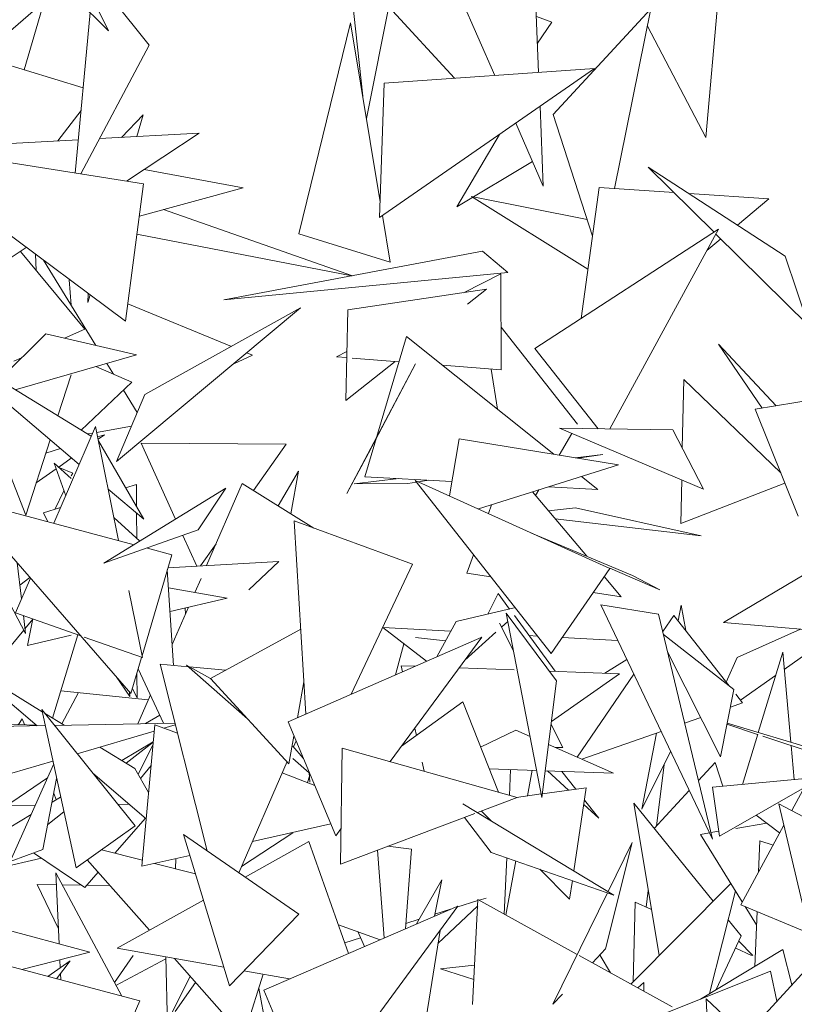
# Model space of a CAD drawing. Header units: metres. Extents: x -14.5 to 13.2, y -19 to 3.3.
# Tile 194 of 210: x 11.975 to 12.1, y 2.582 to 2.74. Entities that reach past the tile are written whole.
import ezdxf

# ---------------------------------------------------------------- set-up
doc = ezdxf.new("R2010")
doc.units = ezdxf.units.M
doc.layers.add('G-IMPT', color=7, linetype='Continuous', lineweight=5)
doc.layers.add('L-PLNT', color=7, linetype='Continuous', lineweight=5, true_color=0x005900)

# ---------------------------------------------------------------- blocks, each defined once
blk = doc.blocks.new('ÁRVORES ORNAMENTAIS - Pequeno e Médio Porte - Ipê-roxo-2870950-CORTE_CALÇADA')
at = {"layer": 'G-IMPT', "color": 253, "true_color": 0xaaaaaa}
for p, q in [((8.29921, 2.76509), (8.29103, 2.72437)), ((8.28674, 2.76219), (8.29043, 2.72798)), ((8.31757, 2.76285), (8.31883, 2.73183)), ((8.30298, 2.75137), (8.31174, 2.73135)), ((8.21709, 2.72424), (8.24487, 2.74834)), ((8.25596, 2.73625), (8.24701, 2.7474)), ((8.34809, 2.74744), (8.34583, 2.72135)), ((8.24943, 2.73852), (8.24203, 2.74588)), ((8.23905, 2.74329), (8.23582, 2.73226)), ((8.24645, 2.74147), (8.24404, 2.7156)), ((8.24943, 2.73852), (8.24747, 2.74244)), ((8.30523, 2.7309), (8.29465, 2.74239)), ((8.32116, 2.72504), (8.33694, 2.74211)), ((8.33105, 2.71308), (8.33694, 2.74211)), ((8.32094, 2.73993), (8.31846, 2.74087)), ((8.31863, 2.73653), (8.32094, 2.73993)), ((8.28011, 2.70579), (8.28847, 2.73982)), ((8.29325, 2.71094), (8.28847, 2.73982)), ((8.33637, 2.73931), (8.34583, 2.72135)), ((8.25596, 2.73625), (8.24496, 2.71545)), ((8.24532, 2.72935), (8.2288, 2.7344)), ((8.29317, 2.70842), (8.32782, 2.73245)), ((8.2939, 2.73012), (8.32782, 2.73245)), ((8.2939, 2.73012), (8.29317, 2.70842)), ((8.24124, 2.72079), (8.24498, 2.72568)), ((8.31905, 2.72637), (8.31957, 2.71346)), ((8.255, 2.72497), (8.25153, 2.72135)), ((8.255, 2.72497), (8.25397, 2.72149)), ((8.32753, 2.70543), (8.32116, 2.72504)), ((8.31512, 2.72364), (8.31957, 2.71346)), ((8.2288, 2.72012), (8.24454, 2.72097)), ((8.24798, 2.72116), (8.26403, 2.72203)), ((8.25231, 2.71428), (8.26403, 2.72203)), ((8.31252, 2.72184), (8.30563, 2.71013)), ((8.25216, 2.69173), (8.21337, 2.72048)), ((8.25507, 2.71384), (8.21337, 2.72048)), ((8.25517, 2.71617), (8.27114, 2.7132)), ((8.30563, 2.71013), (8.31783, 2.71745)), ((8.34713, 2.70607), (8.33651, 2.71656)), ((8.35863, 2.70221), (8.33651, 2.71656)), ((8.25216, 2.69173), (8.25507, 2.71384)), ((8.27114, 2.7132), (8.25439, 2.70865)), ((8.3286, 2.71324), (8.32569, 2.69214)), ((8.3286, 2.71324), (8.34068, 2.71244)), ((8.32665, 2.70811), (8.30801, 2.71182)), ((8.32679, 2.70009), (8.30801, 2.71182)), ((8.34311, 2.71228), (8.35599, 2.71142)), ((8.35599, 2.71142), (8.35093, 2.7072)), ((8.25827, 2.70971), (8.28877, 2.69904)), ((8.29486, 2.7012), (8.29362, 2.70874)), ((8.3182, 2.68727), (8.34787, 2.70655)), ((8.33032, 2.67433), (8.34787, 2.70655)), ((8.254, 2.70575), (8.28868, 2.69903)), ((8.29486, 2.7012), (8.28011, 2.70579)), ((8.34824, 2.70497), (8.34598, 2.70308)), ((8.36238, 2.691), (8.34744, 2.70576)), ((8.22824, 2.69836), (8.23615, 2.70359)), ((8.2456, 2.69044), (8.2352, 2.70296)), ((8.23774, 2.6999), (8.23764, 2.70249)), ((8.30975, 2.70298), (8.26802, 2.69515)), ((8.30975, 2.70298), (8.31388, 2.69953)), ((8.36238, 2.691), (8.35863, 2.70221)), ((8.24738, 2.68778), (8.23891, 2.70155)), ((8.31388, 2.69953), (8.26802, 2.69515)), ((8.31275, 2.69935), (8.30669, 2.69629)), ((8.31276, 2.68385), (8.31275, 2.69935)), ((8.24336, 2.69431), (8.24308, 2.69837)), ((8.24308, 2.69837), (8.24341, 2.69824)), ((8.24615, 2.69618), (8.24609, 2.69474)), ((8.24645, 2.69596), (8.24609, 2.69474)), ((8.31041, 2.69684), (8.28801, 2.69355)), ((8.31041, 2.69684), (8.30736, 2.69443)), ((8.25068, 2.66904), (8.28042, 2.69383)), ((8.25252, 2.6945), (8.26926, 2.68763)), ((8.2553, 2.67988), (8.28042, 2.69383)), ((8.28801, 2.69355), (8.2877, 2.67893)), ((8.32509, 2.67509), (8.31276, 2.69075)), ((8.24662, 2.67314), (8.22053, 2.68911)), ((8.24467, 2.6686), (8.22053, 2.68911)), ((8.23929, 2.68966), (8.23177, 2.68223)), ((8.23929, 2.68966), (8.25391, 2.68627)), ((8.2456, 2.69044), (8.24233, 2.68895)), ((8.29749, 2.68925), (8.29078, 2.66661)), ((8.29749, 2.68925), (8.32129, 2.67023)), ((8.35717, 2.67805), (8.34785, 2.68799)), ((8.35489, 2.67768), (8.34785, 2.68799)), ((8.23437, 2.68064), (8.25391, 2.68627)), ((8.26964, 2.68484), (8.27266, 2.68624)), ((8.27176, 2.68661), (8.27266, 2.68624)), ((8.28787, 2.6868), (8.28618, 2.68595)), ((8.28785, 2.68582), (8.28618, 2.68595)), ((8.32843, 2.67436), (8.3182, 2.68727)), ((8.23539, 2.68581), (8.23415, 2.68524)), ((8.25317, 2.68184), (8.24737, 2.68439)), ((8.25024, 2.68313), (8.24915, 2.6849)), ((8.29566, 2.6852), (8.2877, 2.67893)), ((8.29893, 2.68484), (8.28785, 2.66389)), ((8.29627, 2.68515), (8.28873, 2.68575)), ((8.29136, 2.67043), (8.29893, 2.68484)), ((8.31276, 2.68385), (8.30331, 2.6846)), ((8.24126, 2.67642), (8.24341, 2.68307)), ((8.31219, 2.6775), (8.31114, 2.68398)), ((8.245, 2.67413), (8.25317, 2.68184)), ((8.34223, 2.6823), (8.34201, 2.67125)), ((8.34223, 2.6823), (8.35789, 2.66724)), ((8.35378, 2.6775), (8.38191, 2.68209)), ((8.25068, 2.66904), (8.2553, 2.67988)), ((8.25405, 2.67695), (8.25182, 2.68057)), ((8.23608, 2.66039), (8.22878, 2.67903)), ((8.36069, 2.66027), (8.35378, 2.6775)), ((8.2473, 2.67473), (8.24059, 2.6591)), ((8.25104, 2.65632), (8.2473, 2.67473)), ((8.25312, 2.67478), (8.24749, 2.67377)), ((8.21898, 2.67386), (8.23601, 2.64132)), ((8.24684, 2.67365), (8.24601, 2.67351)), ((8.24764, 2.67303), (8.24874, 2.67338)), ((8.24772, 2.67265), (8.24874, 2.67338)), ((8.32214, 2.67009), (8.3242, 2.67359)), ((8.3222, 2.67444), (8.3405, 2.6742)), ((8.3222, 2.67444), (8.34541, 2.66463)), ((8.3405, 2.6742), (8.34541, 2.66463)), ((8.23608, 2.66039), (8.24001, 2.67255)), ((8.24781, 2.6724), (8.2551, 2.65974)), ((8.27807, 2.67184), (8.25469, 2.67205)), ((8.26024, 2.65976), (8.25469, 2.67205)), ((8.27807, 2.67184), (8.27282, 2.6644)), ((8.30601, 2.67271), (8.30442, 2.66352)), ((8.30601, 2.67271), (8.3317, 2.66854)), ((8.23932, 2.67041), (8.24167, 2.67115)), ((8.29136, 2.67043), (8.28785, 2.66389)), ((8.32472, 2.66967), (8.32916, 2.6702)), ((8.32515, 2.6696), (8.32916, 2.6702)), ((8.24341, 2.6663), (8.24067, 2.66881)), ((8.2425, 2.66355), (8.24067, 2.66881)), ((8.24138, 2.66816), (8.24341, 2.6696)), ((8.3091, 2.66141), (8.3317, 2.66854)), ((8.23776, 2.6656), (8.24099, 2.66789)), ((8.24363, 2.66717), (8.24154, 2.66802)), ((8.24341, 2.66674), (8.24363, 2.66717)), ((8.27677, 2.66194), (8.28005, 2.66752)), ((8.27884, 2.66065), (8.28005, 2.66752)), ((8.25218, 2.6648), (8.25394, 2.66533)), ((8.25394, 2.66533), (8.25395, 2.66173)), ((8.271, 2.66553), (8.26524, 2.65227)), ((8.271, 2.66553), (8.28257, 2.65832)), ((8.28905, 2.66545), (8.29628, 2.66631)), ((8.28905, 2.66545), (8.29774, 2.66554)), ((8.29078, 2.66661), (8.30482, 2.66584)), ((8.29774, 2.66554), (8.29912, 2.66575)), ((8.32083, 2.63807), (8.29892, 2.666)), ((8.3303, 2.65183), (8.29892, 2.666)), ((8.29939, 2.66579), (8.30112, 2.66604)), ((8.32575, 2.66666), (8.32839, 2.66456)), ((8.34191, 2.66611), (8.34178, 2.65905)), ((8.35856, 2.66557), (8.34178, 2.65905)), ((8.24074, 2.66134), (8.24223, 2.66434)), ((8.26836, 2.66474), (8.24868, 2.65268)), ((8.2551, 2.65974), (8.24935, 2.66461)), ((8.2639, 2.65802), (8.26836, 2.66474)), ((8.31784, 2.66416), (8.32663, 2.65377)), ((8.31832, 2.6636), (8.31884, 2.66448)), ((8.32045, 2.66499), (8.32839, 2.66456)), ((8.25353, 2.65565), (8.22564, 2.66308)), ((8.22564, 2.66308), (8.25304, 2.63162)), ((8.31073, 2.66067), (8.31124, 2.66208)), ((8.23891, 2.66078), (8.24167, 2.66162)), ((8.23891, 2.66078), (8.23963, 2.65935)), ((8.25395, 2.66071), (8.25396, 2.65666)), ((8.32476, 2.66161), (8.32041, 2.66112)), ((8.32476, 2.66161), (8.34505, 2.65707)), ((8.25445, 2.65622), (8.25029, 2.66002)), ((8.2794, 2.65949), (8.29846, 2.65248)), ((8.2794, 2.65949), (8.28125, 2.62833)), ((8.3215, 2.65984), (8.34505, 2.65707)), ((8.2639, 2.65802), (8.24868, 2.65268)), ((8.33396, 2.6507), (8.31769, 2.65752)), ((8.26366, 2.65219), (8.26142, 2.65715)), ((8.26677, 2.65581), (8.26424, 2.65222)), ((8.3719, 2.65686), (8.34864, 2.64312)), ((8.25961, 2.65403), (8.2557, 2.65508)), ((8.23467, 2.65272), (8.23535, 2.64691)), ((8.25961, 2.65403), (8.25483, 2.6377)), ((8.259, 2.65194), (8.27691, 2.65291)), ((8.27204, 2.64836), (8.27691, 2.65291)), ((8.29846, 2.65248), (8.28859, 2.63154)), ((8.30722, 2.65107), (8.30831, 2.65403)), ((8.2589, 2.65158), (8.25992, 2.63616)), ((8.30722, 2.65107), (8.3111, 2.65047)), ((8.32083, 2.63807), (8.3303, 2.65183)), ((8.33839, 2.64835), (8.3303, 2.65186)), ((8.2368, 2.65027), (8.23438, 2.64465)), ((8.23672, 2.65036), (8.23509, 2.64913)), ((8.26434, 2.65021), (8.26336, 2.64796)), ((8.32939, 2.65051), (8.33217, 2.64724)), ((8.33839, 2.64835), (8.33396, 2.6507)), ((8.25488, 2.63743), (8.25268, 2.64826)), ((8.25909, 2.64871), (8.26854, 2.64704)), ((8.31228, 2.64778), (8.31065, 2.64446)), ((8.31413, 2.64526), (8.31228, 2.64778)), ((8.32762, 2.64793), (8.33217, 2.64724)), ((8.25934, 2.64485), (8.26854, 2.64704)), ((8.24493, 2.64093), (8.23438, 2.64465)), ((8.26231, 2.64556), (8.2597, 2.63954)), ((8.26177, 2.64543), (8.26183, 2.64445)), ((8.3149, 2.64544), (8.30552, 2.64328)), ((8.32173, 2.63367), (8.31361, 2.64459)), ((8.31361, 2.64459), (8.31933, 2.61488)), ((8.33819, 2.64445), (8.32885, 2.64597)), ((8.32885, 2.64597), (8.34687, 2.60814)), ((8.34134, 2.64336), (8.34183, 2.6459)), ((8.34256, 2.64181), (8.34183, 2.6459)), ((8.23567, 2.6442), (8.23601, 2.64132)), ((8.23592, 2.64209), (8.23719, 2.64361)), ((8.2372, 2.64366), (8.23634, 2.63939)), ((8.3024, 2.63758), (8.30552, 2.64328)), ((8.31478, 2.6385), (8.31249, 2.64299)), ((8.31282, 2.64233), (8.31386, 2.64327)), ((8.32149, 2.63522), (8.31491, 2.6442)), ((8.33819, 2.64445), (8.34687, 2.60814)), ((8.34065, 2.64424), (8.33886, 2.64163)), ((8.34065, 2.64424), (8.34959, 2.63287)), ((8.36965, 2.64126), (8.34864, 2.64312)), ((8.23006, 2.63512), (8.23573, 2.64186)), ((8.28044, 2.64201), (8.26585, 2.63407)), ((8.30071, 2.63684), (8.29368, 2.64229)), ((8.29368, 2.64229), (8.30465, 2.64169)), ((8.3069, 2.63701), (8.31191, 2.64151)), ((8.35088, 2.63744), (8.3611, 2.64202)), ((8.35846, 2.63554), (8.36685, 2.64151)), ((8.23634, 2.63939), (8.24341, 2.64107)), ((8.24038, 2.62768), (8.24448, 2.64109)), ((8.25488, 2.63743), (8.2455, 2.64073)), ((8.27838, 2.62707), (8.30964, 2.64074)), ((8.29489, 2.62065), (8.30964, 2.64074)), ((8.29898, 2.64068), (8.30379, 2.64012)), ((8.31727, 2.64098), (8.3186, 2.64091)), ((8.32263, 2.64069), (8.33161, 2.64019)), ((8.33898, 2.64116), (8.35033, 2.63229)), ((8.29572, 2.63466), (8.29709, 2.63965)), ((8.33964, 2.63837), (8.34819, 2.62145)), ((8.35427, 2.62537), (8.35821, 2.6383)), ((8.35953, 2.62378), (8.35821, 2.6383)), ((8.25476, 2.63747), (8.25304, 2.63162)), ((8.3295, 2.63493), (8.33306, 2.63713)), ((8.3491, 2.63349), (8.35088, 2.63744)), ((8.2387, 2.62871), (8.22637, 2.63627)), ((8.23789, 2.62645), (8.22637, 2.63627)), ((8.25422, 2.63564), (8.25829, 2.62685)), ((8.26227, 2.63594), (8.25773, 2.63636)), ((8.26532, 2.60626), (8.25773, 2.63636)), ((8.26198, 2.6362), (8.27184, 2.62757)), ((8.26198, 2.6362), (8.26585, 2.63408)), ((8.26827, 2.63539), (8.26248, 2.63592)), ((8.29665, 2.63612), (8.29686, 2.63516)), ((8.29665, 2.63612), (8.29888, 2.63604)), ((8.30599, 2.63578), (8.3149, 2.63546)), ((8.32056, 2.63525), (8.33186, 2.63484)), ((8.25285, 2.63115), (8.25066, 2.63436)), ((8.25401, 2.63492), (8.25402, 2.63095)), ((8.27853, 2.62032), (8.26585, 2.63407)), ((8.28095, 2.6335), (8.27989, 2.62773)), ((8.32173, 2.63367), (8.31933, 2.61488)), ((8.3209, 2.62713), (8.33186, 2.63484)), ((8.33418, 2.63478), (8.32502, 2.62138)), ((8.35142, 2.63054), (8.35707, 2.63455)), ((8.24172, 2.63209), (8.25582, 2.63063)), ((8.25285, 2.63115), (8.25278, 2.63192)), ((8.25328, 2.63242), (8.25402, 2.63095)), ((8.34819, 2.62145), (8.35033, 2.63229)), ((8.24188, 2.62676), (8.24456, 2.63179)), ((8.25617, 2.63143), (8.25414, 2.62677)), ((8.30657, 2.6303), (8.29671, 2.62313)), ((8.31237, 2.6157), (8.30657, 2.6303)), ((8.35065, 2.63152), (8.35173, 2.63014)), ((8.24417, 2.60353), (8.23863, 2.62905)), ((8.25372, 2.61027), (8.23863, 2.62905)), ((8.35173, 2.63014), (8.34977, 2.62946)), ((8.21317, 2.62733), (8.23776, 2.62656)), ((8.23547, 2.62757), (8.23488, 2.62665)), ((8.23587, 2.62662), (8.23547, 2.62757)), ((8.24225, 2.62653), (8.23909, 2.62847)), ((8.2577, 2.62813), (8.2554, 2.62679)), ((8.27838, 2.62707), (8.28612, 2.6087)), ((8.34499, 2.62777), (8.34239, 2.62686)), ((8.21011, 2.6259), (8.23919, 2.62647)), ((8.24067, 2.6265), (8.26012, 2.62688)), ((8.24436, 2.62192), (8.25679, 2.62559)), ((8.2548, 2.60378), (8.25688, 2.6266)), ((8.26054, 2.62522), (8.25688, 2.6266)), ((8.25834, 2.62605), (8.26019, 2.6266)), ((8.29884, 2.62604), (8.2991, 2.62487)), ((8.30947, 2.62298), (8.31512, 2.62575)), ((8.31512, 2.62575), (8.31744, 2.62473)), ((8.32273, 2.62294), (8.32084, 2.62665)), ((8.33859, 2.62552), (8.32581, 2.62103)), ((8.35417, 2.62504), (8.34922, 2.62669)), ((8.36739, 2.62142), (8.34926, 2.62688)), ((8.27934, 2.62478), (8.27853, 2.62032)), ((8.27967, 2.624), (8.27925, 2.62302)), ((8.33549, 2.61301), (8.33785, 2.62526)), ((8.35172, 2.61698), (8.35419, 2.62508)), ((8.3673, 2.62069), (8.35502, 2.62476)), ((8.25367, 2.61953), (8.24802, 2.623)), ((8.25155, 2.62083), (8.25663, 2.62386)), ((8.25227, 2.62039), (8.25663, 2.62378)), ((8.2542, 2.61861), (8.25658, 2.62331)), ((8.28084, 2.62122), (8.27916, 2.62312)), ((8.28713, 2.62285), (8.28683, 2.60413)), ((8.28713, 2.62285), (8.31537, 2.61485)), ((8.32042, 2.62341), (8.33089, 2.61879)), ((8.32273, 2.62294), (8.32151, 2.62293)), ((8.36008, 2.61777), (8.35958, 2.62325)), ((8.21923, 2.61449), (8.24043, 2.62075)), ((8.27916, 2.62117), (8.28182, 2.61884)), ((8.33549, 2.61301), (8.34013, 2.62229)), ((8.24055, 2.62017), (8.23352, 2.60452)), ((8.25367, 2.61953), (8.25589, 2.61567)), ((8.25458, 2.61795), (8.25628, 2.62004)), ((8.27822, 2.62065), (8.27045, 2.60273)), ((8.30003, 2.62058), (8.30035, 2.6191)), ((8.31086, 2.61949), (8.3185, 2.61922)), ((8.31428, 2.61937), (8.3141, 2.61521)), ((8.31776, 2.61925), (8.31702, 2.61513)), ((8.31988, 2.61918), (8.33089, 2.61879)), ((8.32023, 2.61916), (8.32362, 2.61604)), ((8.33783, 2.61025), (8.33908, 2.62018)), ((8.34461, 2.61759), (8.34732, 2.62052)), ((8.34732, 2.62052), (8.34853, 2.61667)), ((8.23005, 2.61155), (8.23959, 2.61804)), ((8.24104, 2.61792), (8.23884, 2.60648)), ((8.2555, 2.61144), (8.24687, 2.61879)), ((8.2827, 2.61682), (8.27742, 2.61882)), ((8.28185, 2.61829), (8.2815, 2.61728)), ((8.28181, 2.61892), (8.2819, 2.61736)), ((8.32257, 2.61908), (8.32484, 2.61621)), ((8.36475, 2.61821), (8.34689, 2.61652)), ((8.34803, 2.60863), (8.36475, 2.61821)), ((8.32652, 2.61644), (8.31941, 2.61546)), ((8.32451, 2.60302), (8.32652, 2.61644)), ((8.33748, 2.60987), (8.34313, 2.61599)), ((8.34803, 2.60863), (8.34689, 2.61652)), ((8.36147, 2.61606), (8.35967, 2.61275)), ((8.24031, 2.61412), (8.24169, 2.61494)), ((8.24099, 2.61453), (8.24058, 2.6155)), ((8.30894, 2.61243), (8.31537, 2.61485)), ((8.31923, 2.61544), (8.31523, 2.61489)), ((8.32622, 2.61445), (8.32853, 2.61153)), ((8.23761, 2.61361), (8.23302, 2.61357)), ((8.25277, 2.61377), (8.25093, 2.61375)), ((8.30659, 2.61386), (8.33095, 2.59912)), ((8.32612, 2.61375), (8.32853, 2.61153)), ((8.34698, 2.59813), (8.33417, 2.61397)), ((8.33826, 2.58937), (8.33417, 2.61397)), ((8.37286, 2.60572), (8.35759, 2.61386)), ((8.35759, 2.61386), (8.36208, 2.59476)), ((8.22396, 2.60436), (8.23693, 2.6121)), ((8.23962, 2.61053), (8.24221, 2.61255)), ((8.2554, 2.61152), (8.25043, 2.60588)), ((8.28683, 2.60413), (8.30852, 2.61227)), ((8.31114, 2.60601), (8.30688, 2.61166)), ((8.31122, 2.61106), (8.3096, 2.61268)), ((8.35772, 2.60916), (8.35392, 2.612)), ((8.24417, 2.60353), (8.25372, 2.61027)), ((8.27264, 2.60779), (8.28531, 2.61063)), ((8.28612, 2.6087), (8.28692, 2.6098)), ((8.35065, 2.60988), (8.35563, 2.61073)), ((8.3584, 2.61041), (8.35144, 2.59757)), ((8.2615, 2.60889), (8.26893, 2.58451)), ((8.2615, 2.60889), (8.28015, 2.59605)), ((8.27916, 2.60915), (8.2709, 2.60376)), ((8.34496, 2.60892), (8.34638, 2.60916)), ((8.34496, 2.60892), (8.35169, 2.59803)), ((8.34661, 2.6092), (8.34792, 2.60942)), ((8.23352, 2.60452), (8.23884, 2.60648)), ((8.25489, 2.60474), (8.24827, 2.60643)), ((8.27147, 2.60203), (8.28175, 2.60775)), ((8.28815, 2.58972), (8.28175, 2.60775)), ((8.29833, 2.60655), (8.2945, 2.60701)), ((8.29833, 2.60655), (8.29736, 2.5937)), ((8.3339, 2.60759), (8.32963, 2.59043)), ((8.3339, 2.60759), (8.33002, 2.59969)), ((8.3545, 2.60788), (8.35431, 2.60287)), ((8.3545, 2.60788), (8.35665, 2.60718)), ((8.23859, 2.60506), (8.23015, 2.60315)), ((8.24558, 2.60037), (8.23731, 2.60592)), ((8.2548, 2.60378), (8.26253, 2.60551)), ((8.26025, 2.60336), (8.26026, 2.605)), ((8.29283, 2.60638), (8.29391, 2.59221)), ((8.31114, 2.60601), (8.33095, 2.59912)), ((8.31367, 2.60514), (8.31328, 2.59606)), ((8.24598, 2.60481), (8.25603, 2.59344)), ((8.26343, 2.60255), (8.25684, 2.60424)), ((8.31512, 2.60463), (8.31354, 2.59591)), ((8.32383, 2.59847), (8.31902, 2.60328)), ((8.25155, 2.58282), (8.24091, 2.60271)), ((8.24143, 2.59124), (8.24091, 2.60271)), ((8.24774, 2.60282), (8.24558, 2.60037)), ((8.24099, 2.60079), (8.23792, 2.60084)), ((8.24132, 2.59369), (8.23792, 2.60084)), ((8.24504, 2.60073), (8.24194, 2.60078)), ((8.24965, 2.60066), (8.24588, 2.60072)), ((8.30319, 2.60157), (8.29912, 2.59446)), ((8.302, 2.5957), (8.30319, 2.60157)), ((8.32383, 2.59847), (8.32428, 2.60145)), ((8.3337, 2.58477), (8.34984, 2.60101)), ((8.31034, 2.59865), (8.30922, 2.5983)), ((8.32992, 2.59948), (8.32111, 2.58152)), ((8.33618, 2.59717), (8.33652, 2.59985)), ((8.34641, 2.58323), (8.35059, 2.59981)), ((8.21503, 2.59829), (8.24641, 2.58991)), ((8.25083, 2.59055), (8.26473, 2.59828)), ((8.27447, 2.58381), (8.30576, 2.59733)), ((8.28225, 2.56525), (8.30576, 2.59733)), ((8.30256, 2.59129), (8.30899, 2.59738)), ((8.30904, 2.59824), (8.30564, 2.59716)), ((8.30817, 2.58149), (8.30904, 2.59839)), ((8.30904, 2.59839), (8.32505, 2.58955)), ((8.33439, 2.59798), (8.33407, 2.58515)), ((8.33439, 2.59798), (8.33703, 2.59678)), ((8.36205, 2.59313), (8.35144, 2.59757)), ((8.35215, 2.59728), (8.35399, 2.5943)), ((8.37145, 2.59753), (8.35275, 2.57704)), ((8.26893, 2.58451), (8.28015, 2.59605)), ((8.30461, 2.59683), (8.30206, 2.59602)), ((8.35407, 2.59647), (8.35373, 2.58763)), ((8.29327, 2.59193), (8.28651, 2.59433)), ((8.29956, 2.59523), (8.29742, 2.59455)), ((8.35149, 2.59254), (8.34941, 2.59512)), ((8.29009, 2.59221), (8.28755, 2.59141)), ((8.29072, 2.59083), (8.28963, 2.59323)), ((8.30291, 2.59343), (8.3002, 2.57654)), ((8.35149, 2.59254), (8.34748, 2.58387)), ((8.22194, 2.5907), (8.25447, 2.58205)), ((8.26802, 2.58749), (8.25083, 2.59055)), ((8.35065, 2.59054), (8.35319, 2.58937)), ((8.35111, 2.59171), (8.35341, 2.58937)), ((8.24641, 2.58991), (8.23541, 2.58712)), ((8.2534, 2.58937), (8.25037, 2.58503)), ((8.2591, 2.57276), (8.25866, 2.58915)), ((8.32537, 2.58937), (8.34036, 2.58109)), ((8.32963, 2.59043), (8.3275, 2.5882)), ((8.3304, 2.5866), (8.32878, 2.58937)), ((8.35825, 2.59035), (8.34493, 2.58234)), ((8.35825, 2.59035), (8.35967, 2.58462)), ((8.23961, 2.586), (8.24323, 2.58851)), ((8.24323, 2.58851), (8.24102, 2.58563)), ((8.24161, 2.58739), (8.24155, 2.58868)), ((8.25062, 2.58456), (8.25867, 2.58885)), ((8.26004, 2.58891), (8.27122, 2.57626)), ((8.30849, 2.5878), (8.30297, 2.58725)), ((8.2417, 2.58545), (8.24165, 2.58645)), ((8.25921, 2.57929), (8.2626, 2.58601)), ((8.27435, 2.58636), (8.27122, 2.57626)), ((8.27861, 2.5856), (8.27126, 2.58691)), ((8.30837, 2.58549), (8.30297, 2.58725)), ((8.3359, 2.57874), (8.35623, 2.58685)), ((8.35729, 2.58201), (8.35623, 2.58685)), ((8.26019, 2.58033), (8.26345, 2.58504)), ((8.33582, 2.58501), (8.33482, 2.58415)), ((8.33579, 2.58361), (8.33582, 2.58501)), ((8.27365, 2.58409), (8.2754, 2.57468)), ((8.27447, 2.58381), (8.28225, 2.56525)), ((8.32267, 2.58315), (8.32111, 2.58152)), ((8.2452, 2.5607), (8.25447, 2.58205)), ((8.34584, 2.58237), (8.34687, 2.56335)), ((8.34584, 2.58237), (8.37, 2.55988))]:
    blk.add_line(p, q, dxfattribs=at)

msp = doc.modelspace()

# ---------------------------------------------------------------- block references
at = {"layer": 'L-PLNT', "color": 253, "true_color": 0xaaaaaa}
msp.add_blockref('ÁRVORES ORNAMENTAIS - Pequeno e Médio Porte - Ipê-roxo-2870950-CORTE_CALÇADA', (3.74032, 0), dxfattribs=at)

doc.saveas('drawing.dxf')
